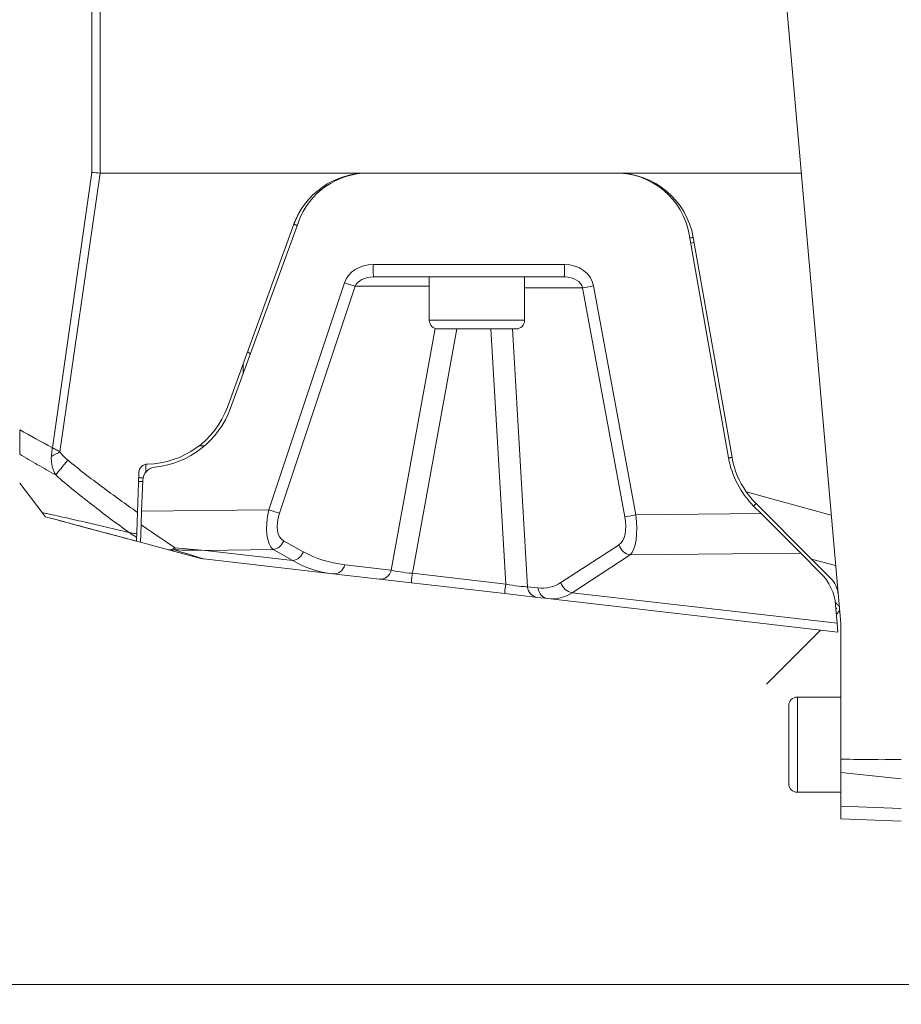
# Model space of a CAD drawing. Header units: millimetres. Extents: x 0 to 837, y 0 to 589.
# Tile 34 of 166: x 425 to 476, y 64 to 121. Entities that reach past the tile are written whole.
import ezdxf

# ---------------------------------------------------------------- set-up
doc = ezdxf.new("R2010")
doc.units = ezdxf.units.MM
doc.layers.add('1', color=7, linetype='Continuous', true_color=0xffffff)
doc.styles.add('ideas_simplex', font='simplex.shx')
doc.dimstyles.get("Standard").update_dxf_attribs({"dimtxt": 0.18, "dimasz": 0.18, "dimexe": 0.18, "dimexo": 0.0625, "dimgap": 0.09, "dimtad": 0, "dimtih": 1, "dimtoh": 1, "dimdec": 4, "dimzin": 0, "dimdsep": 46, "dimtxsty": 'Standard', "dimcen": 0.09, "dimadec": 0, "dimazin": 0, "dimtfac": 1, "dimtdec": 4, "dimtofl": 0, "dimtmove": 0, "dimatfit": 3, "dimfxl": 1, "dimtolj": 1, "dimtzin": 0, "dimarcsym": 0})

# ---------------------------------------------------------------- blocks, each defined once
blk = doc.blocks.new('_U2')
at = {"layer": '1', "color": 152, "lineweight": 13}
for p, q in [((379.695031, 110.932506), (379.695031, 29.92811)), ((504.495031, 73.555569), (504.495031, 29.92811))]:
    blk.add_line(p, q, dxfattribs=at)
at = {"layer": '1', "color": 87, "lineweight": 25}
for p, q in [((435.007531, 39.05311), (433.507531, 39.05311)), ((433.507531, 39.05311), (433.507531, 33.42811)), ((450.682531, 39.05311), (449.182531, 39.05311)), ((450.682531, 33.42811), (450.682531, 39.05311)), ((433.507531, 33.42811), (435.007531, 33.42811)), ((449.182531, 33.42811), (450.682531, 33.42811))]:
    blk.add_line(p, q, dxfattribs=at)
at = {"layer": '1', "color": 27, "lineweight": 13}
blk.add_line((379.695031, 31.92811), (504.495031, 31.92811), dxfattribs=at)
at = {"layer": '1', "color": 27, "lineweight": 18}
for points in [[(379.695031, 31.92811), (382.69503, 32.457091), (382.695033, 31.399129)], [(504.495031, 31.92811), (501.495033, 31.399129), (501.49503, 32.457091)]]:
    blk.add_solid(points, dxfattribs=at)
at = {"layer": '1', "color": 87, "linetype": 'Continuous', "lineweight": 25, "char_height": 3, "attachment_point": 7, "line_spacing_factor": 1.204819, "style": 'ideas_simplex'}
for s, insert in [('\\W1.2715;124,8', (434.979031, 41.18811)), ('\\W1.2715;4.913', (434.979031, 33.87561))]:
    blk.add_mtext(s, dxfattribs=dict(at, insert=insert))

msp = doc.modelspace()

# ---------------------------------------------------------------- linework, layer by layer
at = {"layer": '1', "color": 9, "linetype": 'Continuous', "lineweight": 13}
for p, q in [((429.167, 112.146), (429.167, 132.076)), ((429.632, 132.111), (429.632, 112.112)), ((426.88, 96.251), (429.167, 112.146)), ((429.637, 112.111), (427.321, 96.017)), ((445.402, 106.835), (456.442, 106.835)), ((439.38, 92.673), (443.741, 105.77)), ((444.365, 105.579), (440.004, 92.481)), ((448.645, 105.579), (444.365, 105.579)), ((457.497, 105.492), (454.145, 105.492)), ((459.938, 92.269), (457.497, 105.492)), ((458.123, 105.596), (460.564, 92.373)), ((446.448, 89.192), (448.979, 103.14)), ((450.229, 103.111), (447.668, 89.003)), ((453.059, 88.381), (452.202, 103.111)), ((453.448, 103.111), (454.314, 88.228)), ((466.946, 93.703), (471.848, 92.367)), ((432.035, 92.593), (439.38, 92.673)), ((460.564, 92.373), (467.806, 92.451)), ((440.235, 90.871), (441.371, 90.244)), ((456.238, 88.471), (459.596, 90.652)), ((439.638, 90.371), (435.709, 90.329)), ((435.709, 90.329), (440.773, 89.744)), ((440.773, 89.744), (439.638, 90.371)), ((460.248, 90.065), (456.89, 87.884)), ((470.085, 90.171), (460.248, 90.065)), ((472.103, 89.448), (470.712, 89.827)), ((443.767, 89.502), (446.448, 89.192)), ((447.668, 89.003), (453.059, 88.381)), ((454.314, 88.228), (454.915, 88.158)), ((456.89, 87.884), (472.194, 86.118)), ((475.895, 77.131), (472.395, 77.498)), ((472.395, 75.553), (475.895, 75.43))]:
    msp.add_line(p, q, dxfattribs=at)
at = {"layer": '1', "color": 9, "linetype": 'Continuous', "lineweight": 18}
for p, q in [((472.395, 86.111), (469.245, 122.111)), ((445.053, 112.111), (429.637, 112.111)), ((445.053, 112.111), (459.451, 112.111)), ((445.125, 112.111), (459.416, 112.111)), ((470.12, 112.111), (459.451, 112.111)), ((440.824, 109.15), (436.984, 98.601)), ((437.172, 98.533), (441.085, 109.282)), ((463.65, 108.558), (465.924, 95.662)), ((463.883, 108.393), (466.121, 95.697)), ((445.428, 106.111), (448.645, 106.111)), ((449.572, 106.111), (445.428, 106.111)), ((456.468, 106.111), (453.07, 106.111)), ((454.145, 106.111), (456.468, 106.111)), ((431.798, 92.519), (431.878, 94.83)), ((432.097, 94.37), (432.035, 92.593)), ((424.995, 94.2), (426.29, 92.512)), ((431.86, 94.311), (432.095, 94.311)), ((467.368, 92.888), (467.806, 92.451)), ((470.712, 89.827), (467.51, 93.03)), ((428.759, 91.657), (427.019, 92.123)), ((432.007, 91.799), (432.035, 92.593)), ((467.806, 92.451), (470.085, 90.171)), ((430.957, 91.068), (428.759, 91.657)), ((431.972, 90.796), (430.957, 91.068)), ((433.583, 90.364), (431.972, 90.796)), ((435.4, 89.877), (433.583, 90.364)), ((443.083, 88.974), (435.617, 89.836)), ((470.085, 90.171), (471.235, 89.021)), ((470.712, 89.827), (471.814, 88.725)), ((445.765, 88.665), (443.083, 88.974)), ((447.608, 88.452), (445.765, 88.665)), ((452.998, 87.83), (447.608, 88.452)), ((454.881, 87.613), (452.998, 87.83)), ((455.482, 87.543), (454.881, 87.613)), ((472.238, 85.609), (455.482, 87.543)), ((472.102, 87.162), (472.194, 86.118)), ((472.194, 86.118), (472.238, 85.609)), ((472.395, 78.278), (472.395, 86.111)), ((472.395, 77.498), (472.395, 78.278)), ((472.395, 75.553), (472.395, 77.498)), ((472.395, 74.821), (472.395, 75.553)), ((475.895, 74.699), (472.395, 74.821))]:
    msp.add_line(p, q, dxfattribs=at)
at = {"layer": '1', "color": 252, "linetype": 'Continuous', "lineweight": 13}
msp.add_line((463.934, 108.102), (463.737, 108.067), dxfattribs=at)
at = {"layer": '1', "color": 27, "linetype": 'Continuous', "lineweight": 18}
for p, q in [((448.645, 106.111), (448.645, 103.611)), ((449.572, 106.111), (453.07, 106.111)), ((454.145, 103.611), (454.145, 106.111)), ((449.145, 103.111), (453.645, 103.111)), ((435.395, 96.396), (435.395, 96.361)), ((435.395, 96.361), (435.668, 96.361)), ((472.395, 81.861), (469.895, 81.861)), ((469.395, 81.361), (469.395, 81.19)), ((469.395, 81.19), (469.395, 76.861)), ((469.895, 76.361), (472.395, 76.361))]:
    msp.add_line(p, q, dxfattribs=at)
at = {"layer": '1', "color": 27, "linetype": 'Continuous', "lineweight": 13}
for p, q in [((448.645, 103.611), (454.145, 103.611)), ((437.895, 101.103), (437.895, 100.518)), ((469.895, 81.652), (469.895, 81.861)), ((469.895, 76.361), (469.895, 81.652))]:
    msp.add_line(p, q, dxfattribs=at)
at = {"layer": '1', "color": 252, "linetype": 'Continuous', "lineweight": 18}
for p, q in [((472.332, 86.83), (472.147, 86.645)), ((472.175, 86.95), (472.174, 86.951)), ((471.228, 85.726), (468.11, 82.608))]:
    msp.add_line(p, q, dxfattribs=at)
at = {"layer": '1', "color": 251, "linetype": 'Continuous', "lineweight": 18}
msp.add_line((373.329, 65.259), (510.845, 65.259), dxfattribs=at)
at = {"layer": '1', "color": 9, "linetype": 'Continuous', "lineweight": 18}
for centre, radius, start, end in [((445.053, 107.611), 4.5, 90, 160), ((445.125, 107.811), 4.3, 90, 160), ((459.416, 107.811), 4.3, 10, 90), ((459.451, 107.611), 4.5, 10, 90), ((432.286, 100.311), 5, 270.9578, 340), ((432.286, 100.311), 5.2, 275.8413, 340), ((471.045, 96.565), 5.2, 190, 225), ((471.045, 96.565), 5, 190, 214.9241), ((432.378, 94.812), 0.5, 90.9578, 178), ((432.897, 94.343), 0.8, 95.8413, 178), ((435.789, 91.326), 1.5, 255, 263.4165)]:
    msp.add_arc(centre, radius, start, end, dxfattribs=at)
at = {"layer": '1', "color": 27, "linetype": 'Continuous', "lineweight": 18}
for centre, start, end in [((449.145, 103.611), 180, 270), ((453.645, 103.611), 270, 0), ((437.895, 101.361), 33.9511, 59.8247), ((469.895, 81.361), 90, 180), ((469.895, 76.861), 180, 270)]:
    msp.add_arc(centre, 0.5, start, end, dxfattribs=at)
at = {"layer": '1', "color": 9, "linetype": 'Continuous', "lineweight": 18}
for centre, major_axis, ratio, start_param, end_param in [((429.702, 112.146), (2, -0.143), 0.019772, 4.442858, 4.678897), ((437.954, 169.497), (8.326, 57.385), 0.034494, 3.14408, 3.146598), ((469.114, 86.9), (3, 0), 1, 0.087266, 0.785398), ((470.753, 87.665), (1.486, -0.204), 1, 0.223919, 0.922051), ((406.761, 86.152), (71.634, -7.505), 0.03471, 5.87462, 6.021854)]:
    msp.add_ellipse(centre, major_axis=major_axis, ratio=ratio, start_param=start_param, end_param=end_param, dxfattribs=at)
at = {"layer": '1', "color": 9, "linetype": 'Continuous', "lineweight": 13}
for centre, major_axis, ratio, start_param, end_param in [((445.436, 105.335), (1.759, -0.105), 0.850879, 1.641033, 2.917551), ((445.428, 106.861), (0, 0.75), 0.034899, 1.605703, 3.141593), ((456.468, 106.861), (0, 0.75), 0.034899, 1.605703, 3.141593), ((456.414, 105.335), (1.729, 0.098), 0.865621, 0.108982, 1.505245), ((443.767, 105.796), (-0.712, 0.237), 0.044142, 1.548729, 2.582477), ((445.462, 105.361), (1.136, -0.04), 0.659185, 1.623838, 2.900356), ((456.44, 105.361), (1.069, 0.039), 0.700758, 0.122307, 1.51857), ((458.15, 105.622), (0.738, 0.136), 0.028013, 3.622429, 4.671745), ((427.374, 96.069), (-1.325, -0.704), 0.014465, 1.135995, 1.523601), ((427.823, 95.591), (0.95, 1.161), 0.00491, 1.619912, 2.475215), ((440.569, 92.772), (0.771, 2.485), 0.431649, 1.743577, 2.982949), ((439.406, 92.699), (-0.712, 0.237), 0.044142, 1.548729, 2.582477), ((441.167, 92.554), (0.932, 1.683), 0.539998, 1.902754, 3.142126), ((458.979, 92.319), (0.48, -1.729), 0.514733, 0.160695, 1.400067), ((460.59, 92.399), (0.738, 0.136), 0.028013, 3.622429, 4.671745), ((459.631, 92.449), (0.414, -2.492), 0.36064, 0.241034, 1.480406), ((430.787, 92.666), (3.604, -2.461), 0.006944, 5.062539, 5.794434), ((433.971, 91.813), (0.388, 1.449), 0.436361, 3.141593, 3.67879), ((433.971, 91.813), (0.057, 1.499), 0.058057, 3.380668, 3.62096), ((439.638, 91.088), (0.363, 0.657), 0.845139, 3.720313, 4.844057), ((460.248, 90.782), (0.409, -0.629), 0.872046, 4.378148, 5.642956), ((433.971, 91.813), (0.388, 1.449), 0.696276, 3.141593, 3.477216), ((379.694, 106.357), (55.925, -16.52), 0.001549, 6.274287, 6.52953), ((440.773, 90.461), (0.363, 0.657), 0.845139, 3.720313, 4.844057), ((447.715, 98.358), (7.732, 7.021), 0.708948, 3.379129, 3.696694), ((447.117, 98.575), (6.94, 8.407), 0.681309, 3.239965, 3.55753), ((443.169, 89.719), (0.086, 0.745), 0.841353, 3.141593, 4.514326), ((445.851, 89.41), (0.086, 0.745), 0.841353, 3.141593, 4.514326), ((447.723, 89.194), (1.502, -0.122), 0.129114, 3.709896, 4.6866), ((447.694, 89.197), (0.086, 0.745), 0.003951, 1.834831, 3.141593), ((453.084, 88.575), (0.086, 0.745), 0.003951, 1.834831, 3.141593), ((452.974, 88.588), (1.52, -0.311), 0.119984, 4.79305, 5.816329), ((454.967, 88.358), (0.086, 0.745), 0.877005, 1.846471, 3.141593), ((453.517, 97.631), (2.052, -9.443), 0.444783, 6.132553, 6.450118), ((455.568, 88.288), (0.086, 0.745), 0.877005, 1.846471, 3.141593), ((456.89, 88.601), (0.409, -0.629), 0.872046, 4.378148, 5.642956), ((454.169, 97.761), (1.946, -10.196), 0.441133, 6.145903, 6.463468)]:
    msp.add_ellipse(centre, major_axis=major_axis, ratio=ratio, start_param=start_param, end_param=end_param, dxfattribs=at)
at = {"layer": '1', "color": 9, "linetype": 'Continuous', "lineweight": 18}
for points, knots in [([(441.383, 110.217), (441.383, 110.217), (441.379, 110.21), (441.362, 110.186), (441.349, 110.168), (441.324, 110.132), (441.315, 110.118), (441.295, 110.088), (441.285, 110.071), (441.25, 110.018), (441.225, 109.977), (441.183, 109.909), (441.169, 109.884), (441.147, 109.846), (441.139, 109.833), (441.124, 109.806), (441.116, 109.792), (441.078, 109.722), (441.046, 109.661), (440.982, 109.531), (440.95, 109.461), (440.902, 109.35), (440.886, 109.312), (440.863, 109.253), (440.855, 109.233), (440.839, 109.192), (440.832, 109.171), (440.824, 109.15)], [0, 0, 0, 0, 0.125, 0.125, 0.25, 0.25, 0.3125, 0.3125, 0.375, 0.375, 0.5, 0.5, 0.5625, 0.5625, 0.59375, 0.59375, 0.625, 0.625, 0.75, 0.75, 0.875, 0.875, 0.9375, 0.9375, 0.96875, 0.96875, 1, 1, 1, 1]), ([(424.995, 95.881), (424.995, 95.929), (424.995, 95.979), (424.995, 96.082), (424.995, 96.189), (424.995, 96.302), (424.995, 96.389), (424.995, 96.419), (424.995, 96.479), (424.995, 96.509), (424.995, 96.66), (424.995, 96.783), (424.995, 96.972), (424.995, 97.036), (424.995, 97.164), (424.995, 97.228), (424.995, 97.292)], [0, 0, 0, 0, 0.125, 0.125, 0.25, 0.375, 0.375, 0.4375, 0.4375, 0.5, 0.5, 0.75, 0.75, 0.875, 0.875, 1, 1, 1, 1]), ([(467.51, 93.03), (467.406, 93.133), (467.307, 93.241), (467.119, 93.466), (467.03, 93.582), (466.946, 93.703)], [0, 0, 0, 0, 0.5, 0.5, 1, 1, 1, 1]), ([(426.477, 92.268), (426.477, 92.268), (426.475, 92.272), (426.462, 92.288), (426.452, 92.301), (426.434, 92.325), (426.43, 92.33), (426.422, 92.341), (426.417, 92.347), (426.402, 92.366), (426.391, 92.38), (426.355, 92.428), (426.326, 92.466), (426.29, 92.512)], [0, 0, 0, 0, 0.25, 0.25, 0.5, 0.5, 0.5625, 0.5625, 0.625, 0.625, 0.75, 0.75, 1, 1, 1, 1]), ([(431.74, 90.858), (431.281, 90.981), (430.825, 91.103), (430.146, 91.285), (429.921, 91.346), (429.472, 91.466), (429.249, 91.526), (428.806, 91.644), (428.586, 91.703), (428.149, 91.82), (427.933, 91.878), (427.613, 91.964), (427.506, 91.992), (427.295, 92.049), (427.191, 92.077), (426.879, 92.16), (426.676, 92.215), (426.477, 92.268)], [0, 0, 0, 0, 0.25, 0.25, 0.375, 0.375, 0.5, 0.5, 0.625, 0.625, 0.75, 0.75, 0.8125, 0.8125, 0.875, 0.875, 1, 1, 1, 1]), ([(431.798, 92.519), (431.794, 92.405), (431.79, 92.293), (431.782, 92.073), (431.778, 91.965), (431.774, 91.832), (431.773, 91.806), (431.771, 91.753), (431.77, 91.728), (431.767, 91.651), (431.765, 91.601), (431.762, 91.505), (431.76, 91.458), (431.757, 91.368), (431.756, 91.324), (431.754, 91.282)], [0, 0, 0, 0, 0.25, 0.25, 0.5, 0.5, 0.5625, 0.5625, 0.625, 0.625, 0.75, 0.75, 0.875, 0.875, 1, 1, 1, 1]), ([(431.972, 90.796), (431.972, 90.796), (431.972, 90.802), (431.973, 90.826), (431.974, 90.844), (431.975, 90.873), (431.975, 90.88), (431.976, 90.893), (431.976, 90.914), (431.977, 90.938), (431.979, 90.99), (431.98, 91.029), (431.982, 91.085), (431.983, 91.096), (431.984, 91.12), (431.984, 91.132), (431.985, 91.169), (431.986, 91.195), (431.989, 91.275), (431.991, 91.332), (431.994, 91.424), (431.995, 91.455), (431.997, 91.504), (431.998, 91.521), (431.999, 91.554), (431.999, 91.571), (432.002, 91.655), (432.005, 91.726), (432.007, 91.799)], [0, 0, 0, 0, 0.125, 0.125, 0.25, 0.25, 0.28125, 0.28125, 0.3125, 0.375, 0.375, 0.5, 0.5, 0.53125, 0.53125, 0.5625, 0.5625, 0.625, 0.625, 0.75, 0.75, 0.8125, 0.8125, 0.84375, 0.84375, 0.875, 0.875, 1, 1, 1, 1]), ([(431.747, 91.074), (431.746, 91.037), (431.745, 91.006), (431.743, 90.952), (431.742, 90.929), (431.741, 90.907), (431.741, 90.903), (431.741, 90.895), (431.741, 90.891), (431.74, 90.881), (431.74, 90.876), (431.74, 90.862), (431.74, 90.858), (431.74, 90.858)], [0, 0, 0, 0, 0.250113, 0.250113, 0.500227, 0.500227, 0.562755, 0.562755, 0.625283, 0.625283, 0.75034, 0.75034, 1, 1, 1, 1]), ([(431.754, 91.282), (431.753, 91.238), (431.751, 91.199), (431.749, 91.13), (431.748, 91.1), (431.747, 91.074)], [0, 0, 0, 0, 0.5, 0.5, 1, 1, 1, 1])]:
    msp.add_open_spline(points, degree=3, knots=knots, dxfattribs=at)
at = {"layer": '1', "color": 252, "linetype": 'Continuous', "lineweight": 18}
for points in [[(440.824, 109.15), (441.012, 109.082)], [(463.883, 108.393), (463.686, 108.358)], [(466.121, 95.697), (465.924, 95.662)], [(432.286, 95.311), (432.286, 94.812)], [(467.51, 93.03), (467.368, 92.888)]]:
    msp.add_open_spline(points, degree=1, dxfattribs=at)
at = {"layer": '1', "color": 9, "linetype": 'Continuous', "lineweight": 13}
for points in [[(424.995, 97.292), (425.621, 96.941), (426.25, 96.595), (426.88, 96.251)], [(433.961, 90.482), (434.544, 90.418), (435.126, 90.367), (435.709, 90.329)], [(435.709, 90.329), (435.118, 90.332), (434.528, 90.341), (433.937, 90.356)]]:
    msp.add_open_spline(points, degree=3, dxfattribs=at)
for points, knots in [([(426.825, 95.755), (426.831, 95.837), (426.839, 95.919), (426.853, 96.043), (426.86, 96.105), (426.868, 96.168), (426.874, 96.209), (426.877, 96.23), (426.88, 96.251)], [0, 0, 0, 0, 0.5, 0.5, 0.75, 0.875, 0.875, 1, 1, 1, 1]), ([(426.88, 96.251), (426.897, 96.241), (426.916, 96.231), (426.952, 96.212), (427.006, 96.182), (427.061, 96.153), (427.172, 96.094), (427.246, 96.055), (427.321, 96.017)], [0, 0, 0, 0, 0.125, 0.125, 0.25, 0.5, 0.5, 1, 1, 1, 1]), ([(427.073, 94.681), (426.725, 94.878), (426.378, 95.076), (425.685, 95.475), (425.34, 95.677), (424.995, 95.881)], [0, 0, 0, 0, 0.5, 0.5, 1, 1, 1, 1]), ([(427.073, 94.681), (427.03, 94.76), (426.991, 94.842), (426.925, 95.012), (426.896, 95.099), (426.869, 95.212), (426.863, 95.235), (426.854, 95.281), (426.841, 95.35), (426.832, 95.42), (426.825, 95.491), (426.823, 95.515), (426.821, 95.562), (426.82, 95.586), (426.82, 95.658), (426.821, 95.707), (426.825, 95.755)], [0, 0, 0, 0, 0.25, 0.25, 0.5, 0.5, 0.5625, 0.5625, 0.625, 0.75, 0.75, 0.8125, 0.8125, 0.875, 0.875, 1, 1, 1, 1]), ([(427.321, 96.017), (427.334, 95.992), (427.349, 95.969), (427.38, 95.924), (427.397, 95.902), (427.432, 95.859), (427.45, 95.839), (427.487, 95.798), (427.506, 95.778), (427.564, 95.719), (427.604, 95.682), (427.686, 95.609), (427.728, 95.573), (427.77, 95.538)], [0, 0, 0, 0, 0.125, 0.125, 0.25, 0.25, 0.375, 0.375, 0.5, 0.5, 0.75, 0.75, 1, 1, 1, 1]), ([(427.77, 95.538), (428.095, 95.273), (428.423, 95.012), (429.086, 94.497), (429.42, 94.244), (430.093, 93.742), (430.432, 93.494), (431.112, 93.003), (431.454, 92.76), (431.798, 92.519)], [0, 0, 0, 0, 0.25, 0.25, 0.5, 0.5, 0.75, 0.75, 1, 1, 1, 1]), ([(431.314, 91.36), (430.95, 91.623), (430.587, 91.889), (429.867, 92.426), (429.51, 92.698), (428.8, 93.25), (428.449, 93.529), (427.754, 94.097), (427.411, 94.386), (427.073, 94.681)], [0, 0, 0, 0, 0.25, 0.25, 0.5, 0.5, 0.75, 0.75, 1, 1, 1, 1]), ([(426.29, 92.512), (426.384, 92.491), (426.479, 92.471), (426.672, 92.429), (426.769, 92.407), (427.064, 92.342), (427.264, 92.298), (427.669, 92.207), (427.874, 92.161), (428.29, 92.066), (428.5, 92.019), (428.923, 91.921), (429.136, 91.872), (429.566, 91.772), (429.782, 91.722), (430.433, 91.569), (430.872, 91.465), (431.314, 91.36)], [0, 0, 0, 0, 0.0625, 0.0625, 0.125, 0.125, 0.25, 0.25, 0.375, 0.375, 0.5, 0.5, 0.625, 0.625, 0.75, 0.75, 1, 1, 1, 1]), ([(431.747, 91.074), (431.673, 91.119), (431.6, 91.165), (431.455, 91.26), (431.384, 91.309), (431.314, 91.36)], [0, 0, 0, 0, 0.5, 0.5, 1, 1, 1, 1]), ([(431.314, 91.36), (431.384, 91.343), (431.457, 91.328), (431.604, 91.302), (431.678, 91.291), (431.754, 91.282)], [0, 0, 0, 0, 0.5, 0.5, 1, 1, 1, 1])]:
    msp.add_open_spline(points, degree=3, knots=knots, dxfattribs=at)
at = {"layer": '1', "color": 252, "linetype": 'Continuous', "lineweight": 13}
for points, knots in [([(431.864, 94.511), (431.903, 94.511), (431.943, 94.511), (432.034, 94.511), (432.086, 94.511), (432.138, 94.511)], [0, 0, 0, 0, 0.436, 0.436, 1, 1, 1, 1]), ([(472.1, 87.308), (472.111, 87.297), (472.123, 87.285), (472.179, 87.229), (472.22, 87.188), (472.285, 87.123), (472.312, 87.096), (472.335, 87.073)], [0, 0, 0, 0, 0.119886, 0.119886, 0.595623, 0.595623, 1, 1, 1, 1])]:
    msp.add_open_spline(points, degree=3, knots=knots, dxfattribs=at)
at = {"layer": '1', "color": 252, "linetype": 'Continuous', "lineweight": 18}
msp.add_open_spline([(472.181, 86.944), (472.182, 86.944), (472.181, 86.944), (472.177, 86.948), (472.174, 86.952), (472.163, 86.962), (472.159, 86.966), (472.149, 86.977), (472.142, 86.983), (472.134, 86.992), (472.132, 86.993), (472.13, 86.995)], degree=3, knots=[0, 0, 0, 0, 0.30835, 0.30835, 0.637081, 0.637081, 0.801446, 0.801446, 0.965812, 0.965812, 1, 1, 1, 1], dxfattribs=at)

# ---------------------------------------------------------------- dimensions: what is measured, and where the dimension line sits
at = {"layer": '1', "color": 87, "linetype": 'Continuous', "lineweight": 25}
dim = msp.add_linear_dim(base=(379.695, 31.928), p1=(504.495, 80.737), p2=(379.695, 113.433), text='<>\\P[\\C87;{\\H1.00x;\\Fsimplex.shx;4.913\\Fsimplex.shx;}\\C87; ]', dimstyle='Standard', override={"dimtxt": 3, "dimasz": 3, "dimexe": 2, "dimexo": 2.5, "dimgap": 1.5, "dimtad": 1, "dimtih": 0, "dimtoh": 0, "dimdec": 2, "dimlfac": 1, "dimzin": 8, "dimdsep": 44, "dimlunit": 2, "dimtxsty": 'ideas_simplex', "dimsah": 1, "dimse1": 0, "dimse2": 0, "dimsd1": 0, "dimsd2": 0, "dimclrd": 27, "dimclre": 152, "dimclrt": 87, "dimtol": 0, "dimtm": -0.1, "dimtfac": 0.5, "dimtdec": 2, "dimtofl": 1, "dimtmove": 0, "dimtzin": 8, "dimlwd": 13, "dimlwe": 13}, dxfattribs=at)
dim.commit()
dim.dimension.update_dxf_attribs({"geometry": '_U2', "text_midpoint": (442.095, 31.928), "dimtype": 160})

doc.saveas('drawing.dxf')
